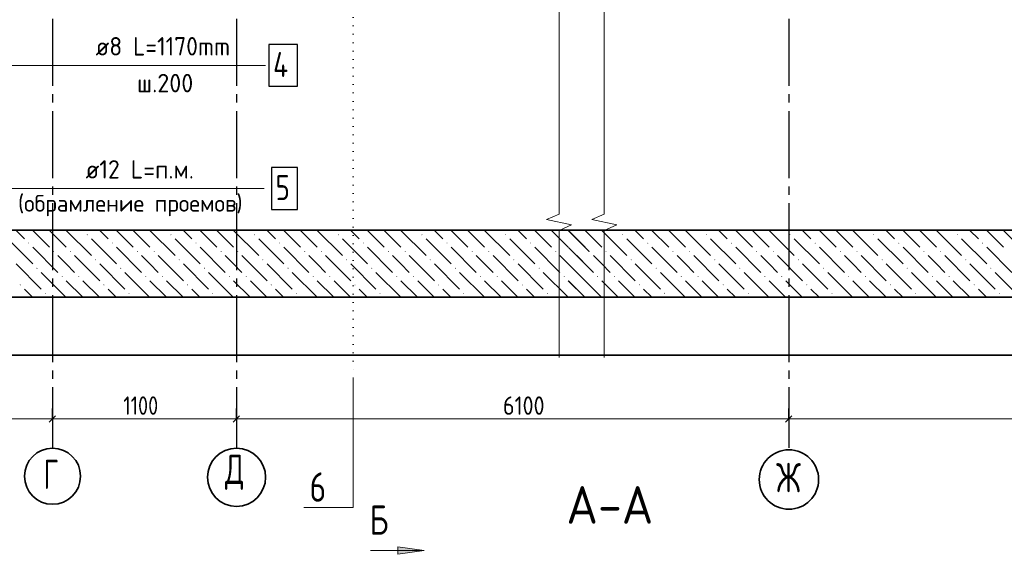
# Model space of a CAD drawing. Header units: millimetres. Extents: x 0 to 50400, y 0 to 35640.
# Tile 18 of 21: x 24739 to 38859, y 19291 to 26953. Entities that reach past the tile are written whole.
import ezdxf

# ---------------------------------------------------------------- set-up
doc = ezdxf.new("R2010")
doc.units = ezdxf.units.MM
doc.linetypes.add('______5', pattern=[1320, 960, -120, 120, -120])
doc.linetypes.add('______9', pattern=[120, 0, -120])
for name, color, linetype, lineweight in [('Standard', 7, 'Continuous', 25), ('ЖБ Плита Фундамента верхний уровень', 7, 'Continuous', 35), ('Заголовок чертежа', 7, 'Continuous', 25), ('Позиционная метка линия выноска', 7, 'Continuous', 13), ('Позиционная метка номер позиции', 7, 'Continuous', 13), ('Сечения символ', 7, 'Continuous', 25)]:
    doc.layers.add(name, color=color, linetype=linetype, lineweight=lineweight)
for name, color, linetype, true_color in [('Оси', 7, '______5', 0x656565), ('Стена обрамление Г-обр.', 7, 'Continuous', 0xa0a0a0), ('Стена обрамление П-обр.', 7, 'Continuous', 0xa0a0a0)]:
    doc.layers.add(name, color=color, linetype=linetype, true_color=true_color)
doc.styles.add('ISOCPEUR', font='txt')

msp = doc.modelspace()

# ---------------------------------------------------------------- hatches: boundary and pattern name
at = {"layer": 'ЖБ Плита Фундамента верхний уровень', "linetype": 'Continuous', "lineweight": 18, "transparency": 33554687}
for points in [[(25700, 23872), (25707, 23879), (25715, 23872), (25707, 23864)], [(26900, 23872), (26907, 23879), (26915, 23872), (26907, 23864)], [(28100, 23872), (28107, 23879), (28115, 23872), (28107, 23864)], [(29300, 23872), (29307, 23879), (29315, 23872), (29307, 23864)], [(30500, 23872), (30507, 23879), (30515, 23872), (30507, 23864)], [(31700, 23872), (31707, 23879), (31715, 23872), (31707, 23864)], [(32900, 23872), (32907, 23879), (32907, 23864)], [(33380, 23872), (33387, 23879), (33395, 23872), (33387, 23864)], [(34580, 23872), (34587, 23879), (34595, 23872), (34587, 23864)], [(35780, 23872), (35787, 23879), (35795, 23872), (35787, 23864)], [(36980, 23872), (36987, 23879), (36995, 23872), (36987, 23864)], [(38180, 23872), (38187, 23879), (38195, 23872), (38187, 23864)], [(24860, 23752), (24867, 23759), (24875, 23752), (24867, 23744)], [(26060, 23752), (26067, 23759), (26075, 23752), (26067, 23744)], [(27260, 23752), (27267, 23759), (27275, 23752), (27267, 23744)], [(28460, 23752), (28467, 23759), (28475, 23752), (28467, 23744)], [(29660, 23752), (29667, 23759), (29675, 23752), (29667, 23744)], [(30860, 23752), (30867, 23759), (30875, 23752), (30867, 23744)], [(32060, 23752), (32067, 23759), (32075, 23752), (32067, 23744)], [(33740, 23752), (33747, 23759), (33755, 23752), (33747, 23744)], [(34940, 23752), (34947, 23759), (34955, 23752), (34947, 23744)], [(36140, 23752), (36147, 23759), (36155, 23752), (36147, 23744)], [(37340, 23752), (37347, 23759), (37355, 23752), (37347, 23744)], [(38540, 23752), (38547, 23759), (38555, 23752), (38547, 23744)], [(25220, 23632), (25227, 23639), (25235, 23632), (25227, 23624)], [(25460, 23632), (25467, 23639), (25475, 23632), (25467, 23624)], [(26420, 23632), (26427, 23639), (26435, 23632), (26427, 23624)], [(26660, 23632), (26667, 23639), (26675, 23632), (26667, 23624)], [(27620, 23632), (27627, 23639), (27635, 23632), (27627, 23624)], [(27860, 23632), (27867, 23639), (27875, 23632), (27867, 23624)], [(28820, 23632), (28827, 23639), (28835, 23632), (28827, 23624)], [(29060, 23632), (29067, 23639), (29075, 23632), (29067, 23624)], [(30020, 23632), (30027, 23639), (30035, 23632), (30027, 23624)], [(30260, 23632), (30267, 23639), (30275, 23632), (30267, 23624)], [(31220, 23632), (31227, 23639), (31235, 23632), (31227, 23624)], [(31460, 23632), (31467, 23639), (31475, 23632), (31467, 23624)], [(32420, 23632), (32427, 23639), (32435, 23632), (32427, 23624)], [(32660, 23632), (32667, 23639), (32675, 23632), (32667, 23624)], [(32900, 23632), (32907, 23639), (32915, 23632), (32907, 23624)], [(33140, 23632), (33147, 23639), (33155, 23632), (33147, 23624)], [(34100, 23632), (34107, 23639), (34115, 23632), (34107, 23624)], [(34340, 23632), (34347, 23639), (34355, 23632), (34347, 23624)], [(35300, 23632), (35307, 23639), (35315, 23632), (35307, 23624)], [(35540, 23632), (35547, 23639), (35555, 23632), (35547, 23624)], [(36500, 23632), (36507, 23639), (36515, 23632), (36507, 23624)], [(36740, 23632), (36747, 23639), (36755, 23632), (36747, 23624)], [(37700, 23632), (37707, 23639), (37715, 23632), (37707, 23624)], [(37940, 23632), (37947, 23639), (37955, 23632), (37947, 23624)], [(25820, 23512), (25827, 23519), (25835, 23512), (25827, 23504)], [(27020, 23512), (27027, 23519), (27035, 23512), (27027, 23504)], [(28220, 23512), (28227, 23519), (28235, 23512), (28227, 23504)], [(29420, 23512), (29427, 23519), (29435, 23512), (29427, 23504)], [(30620, 23512), (30627, 23519), (30635, 23512), (30627, 23504)], [(31820, 23512), (31827, 23519), (31835, 23512), (31827, 23504)], [(33500, 23512), (33507, 23519), (33515, 23512), (33507, 23504)], [(34700, 23512), (34707, 23519), (34715, 23512), (34707, 23504)], [(35900, 23512), (35907, 23519), (35915, 23512), (35907, 23504)], [(37100, 23512), (37107, 23519), (37115, 23512), (37107, 23504)], [(38300, 23512), (38307, 23519), (38315, 23512), (38307, 23504)], [(24980, 23392), (24987, 23399), (24995, 23392), (24987, 23384)], [(26180, 23392), (26187, 23399), (26195, 23392), (26187, 23384)], [(27380, 23392), (27387, 23399), (27395, 23392), (27387, 23384)], [(28580, 23392), (28587, 23399), (28595, 23392), (28587, 23384)], [(29780, 23392), (29787, 23399), (29795, 23392), (29787, 23384)], [(30980, 23392), (30987, 23399), (30995, 23392), (30987, 23384)], [(32180, 23392), (32187, 23399), (32195, 23392), (32187, 23384)], [(32660, 23392), (32667, 23399), (32675, 23392), (32667, 23384)], [(33860, 23392), (33867, 23399), (33875, 23392), (33867, 23384)], [(35060, 23392), (35067, 23399), (35075, 23392), (35067, 23384)], [(36260, 23392), (36267, 23399), (36275, 23392), (36267, 23384)], [(37460, 23392), (37467, 23399), (37475, 23392), (37467, 23384)], [(38660, 23392), (38667, 23399), (38675, 23392), (38667, 23384)], [(24740, 23152), (24747, 23159), (24755, 23152), (24747, 23144)], [(25340, 23272), (25347, 23279), (25355, 23272), (25347, 23264)], [(25580, 23272), (25587, 23279), (25595, 23272), (25587, 23264)], [(25940, 23152), (25947, 23159), (25955, 23152), (25947, 23144)], [(26540, 23272), (26547, 23279), (26555, 23272), (26547, 23264)], [(26780, 23272), (26787, 23279), (26795, 23272), (26787, 23264)], [(27140, 23152), (27147, 23159), (27155, 23152), (27147, 23144)], [(27740, 23272), (27747, 23279), (27755, 23272), (27747, 23264)], [(27980, 23272), (27987, 23279), (27995, 23272), (27987, 23264)], [(28340, 23152), (28347, 23159), (28355, 23152), (28347, 23144)], [(28940, 23272), (28947, 23279), (28955, 23272), (28947, 23264)], [(29180, 23272), (29187, 23279), (29195, 23272), (29187, 23264)], [(29540, 23152), (29547, 23159), (29555, 23152), (29547, 23144)], [(30140, 23272), (30147, 23279), (30155, 23272), (30147, 23264)], [(30380, 23272), (30387, 23279), (30395, 23272), (30387, 23264)], [(30740, 23152), (30747, 23159), (30755, 23152), (30747, 23144)], [(31340, 23272), (31347, 23279), (31355, 23272), (31347, 23264)], [(31580, 23272), (31587, 23279), (31595, 23272), (31587, 23264)], [(31940, 23152), (31947, 23159), (31955, 23152), (31947, 23144)], [(32540, 23272), (32547, 23279), (32555, 23272), (32547, 23264)], [(32780, 23272), (32787, 23279), (32795, 23272), (32787, 23264)], [(33020, 23272), (33027, 23279), (33035, 23272), (33027, 23264)], [(33260, 23272), (33267, 23279), (33275, 23272), (33267, 23264)], [(33620, 23152), (33627, 23159), (33635, 23152), (33627, 23144)], [(34220, 23272), (34227, 23279), (34235, 23272), (34227, 23264)], [(34460, 23272), (34467, 23279), (34475, 23272), (34467, 23264)], [(34820, 23152), (34827, 23159), (34835, 23152), (34827, 23144)], [(35420, 23272), (35427, 23279), (35435, 23272), (35427, 23264)], [(35660, 23272), (35667, 23279), (35675, 23272), (35667, 23264)], [(36020, 23152), (36027, 23159), (36035, 23152), (36027, 23144)], [(36620, 23272), (36627, 23279), (36635, 23272), (36627, 23264)], [(36860, 23272), (36867, 23279), (36875, 23272), (36867, 23264)], [(37220, 23152), (37227, 23159), (37235, 23152), (37227, 23144)], [(37820, 23272), (37827, 23279), (37835, 23272), (37827, 23264)], [(38060, 23272), (38067, 23279), (38075, 23272), (38067, 23264)], [(38420, 23152), (38427, 23159), (38435, 23152), (38427, 23144)], [(25100, 23032), (25107, 23039), (25115, 23032), (25107, 23024)], [(26300, 23032), (26307, 23039), (26315, 23032), (26307, 23024)], [(27500, 23032), (27507, 23039), (27515, 23032), (27507, 23024)], [(28700, 23032), (28707, 23039), (28715, 23032), (28707, 23024)], [(29900, 23032), (29907, 23039), (29915, 23032), (29907, 23024)], [(31100, 23032), (31107, 23039), (31115, 23032), (31107, 23024)], [(32300, 23032), (32307, 23039), (32315, 23032), (32307, 23024)], [(32780, 23032), (32787, 23039), (32795, 23032), (32787, 23024)], [(33980, 23032), (33987, 23039), (33995, 23032), (33987, 23024)], [(35180, 23032), (35187, 23039), (35195, 23032), (35187, 23024)], [(36380, 23032), (36387, 23039), (36395, 23032), (36387, 23024)], [(37580, 23032), (37587, 23039), (37595, 23032), (37587, 23024)], [(38780, 23032), (38787, 23039), (38795, 23032), (38787, 23024)]]:
    msp.add_hatch(color=7, dxfattribs=at).paths.add_polyline_path(points, flags=16)
at = {"layer": 'Сечения символ', "linetype": 'Continuous', "lineweight": 13, "transparency": 33554687}
msp.add_hatch(color=7, dxfattribs=at).paths.add_polyline_path([(30162, 19291), (30540, 19345), (30162, 19399)])

# ---------------------------------------------------------------- linework, layer by layer
at = {"layer": 'Standard', "color": 7, "linetype": 'Continuous', "lineweight": 13, "transparency": 33554687}
for p, q in [((32475, 27814), (32475, 25990)), ((33123, 27814), (33123, 25990)), ((32475, 25990), (32475, 24167)), ((33123, 25990), (33123, 24167)), ((32475, 24167), (32295, 24089)), ((33123, 24167), (32943, 24089)), ((32295, 24089), (32655, 24012)), ((32655, 24012), (32475, 23934)), ((32943, 24089), (33303, 24012)), ((33303, 24012), (33123, 23934)), ((32475, 23934), (32475, 22111)), ((33123, 23934), (33123, 22111)), ((32475, 22111), (32475, 22111)), ((33123, 22111), (33123, 22111)), ((25208, 21230), (20888, 21230)), ((27848, 21230), (25208, 21230)), ((32907, 21230), (27848, 21230)), ((35768, 21230), (32609, 21230)), ((45368, 21230), (35768, 21230))]:
    msp.add_line(p, q, dxfattribs=at)
at = {"layer": 'Standard', "color": 254, "linetype": 'Continuous', "lineweight": 35, "true_color": 0xc4c4ff, "transparency": 33554687}
msp.add_line((16265, 22144), (32907, 22144), dxfattribs=at)
at = {"layer": 'Standard', "color": 7, "linetype": 'Continuous', "lineweight": -3, "transparency": 33554687}
for p, q in [((25208, 21230), (25208, 21380)), ((27848, 21230), (27848, 21380)), ((35768, 21230), (35768, 21380)), ((25208, 21230), (25208, 21080)), ((27848, 21230), (27848, 21080)), ((35768, 21230), (35768, 21080))]:
    msp.add_line(p, q, dxfattribs=at)
at = {"layer": 'Standard', "color": 7, "linetype": 'Continuous', "lineweight": 25, "transparency": 33554687}
for p, q in [((25253, 21275), (25163, 21185)), ((27893, 21275), (27803, 21185)), ((35813, 21275), (35723, 21185))]:
    msp.add_line(p, q, dxfattribs=at)
at = {"layer": 'Standard', "color": 254, "linetype": 'Continuous', "lineweight": 35, "true_color": 0xc4c4ff, "transparency": 33554687}
msp.add_lwpolyline([(32609, 22144), (47351, 22144), (47351, 32484), (32609, 32484)], dxfattribs=at)
at = {"layer": 'ЖБ Плита Фундамента верхний уровень', "color": 7, "linetype": 'Continuous', "lineweight": 35, "transparency": 33554687}
for p, q in [((32907, 23936), (16265, 23936)), ((45368, 23936), (32609, 23936)), ((16265, 22976), (32907, 22976)), ((32609, 22976), (46688, 22976))]:
    msp.add_line(p, q, dxfattribs=at)
at = {"layer": 'ЖБ Плита Фундамента верхний уровень', "color": 252, "linetype": 'Continuous', "lineweight": 18, "true_color": 0x8f8f8f, "transparency": 33554687}
for p, q in [((24807, 23812), (24687, 23932)), ((24927, 23932), (25167, 23692)), ((25167, 23932), (25163, 23936)), ((25167, 23932), (25407, 23692)), ((25403, 23936), (25407, 23932)), ((25407, 23932), (25767, 23572)), ((25643, 23936), (25647, 23932)), ((25887, 23932), (25883, 23936)), ((26007, 23812), (25887, 23932)), ((26127, 23932), (26367, 23692)), ((26367, 23932), (26363, 23936)), ((26367, 23932), (26607, 23692)), ((26603, 23936), (26607, 23932)), ((26607, 23932), (26967, 23572)), ((26843, 23936), (26847, 23932)), ((27087, 23932), (27083, 23936)), ((27207, 23812), (27087, 23932)), ((27327, 23932), (27567, 23692)), ((27567, 23932), (27563, 23936)), ((27567, 23932), (27807, 23692)), ((27803, 23936), (27807, 23932)), ((27807, 23932), (28167, 23572)), ((28043, 23936), (28047, 23932)), ((28287, 23932), (28283, 23936)), ((28407, 23812), (28287, 23932)), ((28527, 23932), (28767, 23692)), ((28767, 23932), (28763, 23936)), ((28767, 23932), (29007, 23692)), ((29003, 23936), (29007, 23932)), ((29007, 23932), (29367, 23572)), ((29243, 23936), (29247, 23932)), ((29487, 23932), (29483, 23936)), ((29607, 23812), (29487, 23932)), ((29727, 23932), (29967, 23692)), ((29967, 23932), (29963, 23936)), ((29967, 23932), (30207, 23692)), ((30203, 23936), (30207, 23932)), ((30207, 23932), (30567, 23572)), ((30443, 23936), (30447, 23932)), ((30687, 23932), (30683, 23936)), ((30807, 23812), (30687, 23932)), ((30927, 23932), (31167, 23692)), ((31167, 23932), (31163, 23936)), ((31167, 23932), (31407, 23692)), ((31403, 23936), (31407, 23932)), ((31407, 23932), (31767, 23572)), ((31643, 23936), (31647, 23932)), ((31887, 23932), (31883, 23936)), ((32007, 23812), (31887, 23932)), ((32127, 23932), (32367, 23692)), ((32367, 23932), (32363, 23936)), ((32367, 23932), (32607, 23692)), ((32603, 23936), (32607, 23932)), ((32607, 23932), (32907, 23632)), ((32609, 23930), (32847, 23692)), ((32843, 23936), (32847, 23932)), ((32847, 23932), (32843, 23936)), ((32847, 23932), (33087, 23692)), ((33083, 23936), (33087, 23932)), ((33087, 23932), (33447, 23572)), ((33323, 23936), (33327, 23932)), ((33567, 23932), (33563, 23936)), ((33687, 23812), (33567, 23932)), ((33807, 23932), (34047, 23692)), ((34047, 23932), (34043, 23936)), ((34047, 23932), (34287, 23692)), ((34283, 23936), (34287, 23932)), ((34287, 23932), (34647, 23572)), ((34523, 23936), (34527, 23932)), ((34767, 23932), (34763, 23936)), ((34887, 23812), (34767, 23932)), ((35007, 23932), (35247, 23692)), ((35247, 23932), (35243, 23936)), ((35247, 23932), (35487, 23692)), ((35483, 23936), (35487, 23932)), ((35487, 23932), (35847, 23572)), ((35723, 23936), (35727, 23932)), ((35967, 23932), (35963, 23936)), ((36087, 23812), (35967, 23932)), ((36207, 23932), (36447, 23692)), ((36447, 23932), (36443, 23936)), ((36447, 23932), (36687, 23692)), ((36683, 23936), (36687, 23932)), ((36687, 23932), (37047, 23572)), ((36923, 23936), (36927, 23932)), ((37167, 23932), (37163, 23936)), ((37287, 23812), (37167, 23932)), ((37407, 23932), (37647, 23692)), ((37647, 23932), (37643, 23936)), ((37647, 23932), (37887, 23692)), ((37883, 23936), (37887, 23932)), ((37887, 23932), (38247, 23572)), ((38123, 23936), (38127, 23932)), ((38367, 23932), (38363, 23936)), ((38487, 23812), (38367, 23932)), ((38607, 23932), (38847, 23692)), ((38847, 23932), (38843, 23936)), ((38847, 23932), (39087, 23692)), ((24567, 23812), (24927, 23452)), ((25767, 23812), (26127, 23452)), ((26967, 23812), (27327, 23452)), ((28167, 23812), (28527, 23452)), ((29367, 23812), (29727, 23452)), ((30567, 23812), (30927, 23452)), ((31767, 23812), (32127, 23452)), ((33447, 23812), (33807, 23452)), ((34647, 23812), (35007, 23452)), ((35847, 23812), (36207, 23452)), ((37047, 23812), (37407, 23452)), ((38247, 23812), (38607, 23452)), ((24927, 23692), (25287, 23332)), ((26127, 23692), (26487, 23332)), ((27327, 23692), (27687, 23332)), ((28527, 23692), (28887, 23332)), ((29727, 23692), (30087, 23332)), ((30927, 23692), (31287, 23332)), ((32127, 23692), (32487, 23332)), ((32609, 23690), (32967, 23332)), ((33807, 23692), (34167, 23332)), ((35007, 23692), (35367, 23332)), ((36207, 23692), (36567, 23332)), ((37407, 23692), (37767, 23332)), ((38607, 23692), (38967, 23332)), ((24687, 23452), (25047, 23092)), ((25407, 23452), (25287, 23572)), ((25527, 23332), (25407, 23452)), ((25527, 23572), (25887, 23212)), ((25887, 23452), (26247, 23092)), ((26607, 23452), (26487, 23572)), ((26727, 23332), (26607, 23452)), ((26727, 23572), (27087, 23212)), ((27087, 23452), (27447, 23092)), ((27807, 23452), (27687, 23572)), ((27927, 23332), (27807, 23452)), ((27927, 23572), (28287, 23212)), ((28287, 23452), (28647, 23092)), ((29007, 23452), (28887, 23572)), ((29127, 23332), (29007, 23452)), ((29127, 23572), (29487, 23212)), ((29487, 23452), (29847, 23092)), ((30207, 23452), (30087, 23572)), ((30327, 23332), (30207, 23452)), ((30327, 23572), (30687, 23212)), ((30687, 23452), (31047, 23092)), ((31407, 23452), (31287, 23572)), ((31527, 23332), (31407, 23452)), ((31527, 23572), (31887, 23212)), ((31887, 23452), (32247, 23092)), ((32607, 23452), (32487, 23572)), ((32727, 23332), (32607, 23452)), ((32727, 23572), (32907, 23392)), ((33087, 23452), (32967, 23572)), ((33207, 23332), (33087, 23452)), ((33207, 23572), (33567, 23212)), ((33567, 23452), (33927, 23092)), ((34287, 23452), (34167, 23572)), ((34407, 23332), (34287, 23452)), ((34407, 23572), (34767, 23212)), ((34767, 23452), (35127, 23092)), ((35487, 23452), (35367, 23572)), ((35607, 23332), (35487, 23452)), ((35607, 23572), (35967, 23212)), ((35967, 23452), (36327, 23092)), ((36687, 23452), (36567, 23572)), ((36807, 23332), (36687, 23452)), ((36807, 23572), (37167, 23212)), ((37167, 23452), (37527, 23092)), ((37887, 23452), (37767, 23572)), ((38007, 23332), (37887, 23452)), ((38007, 23572), (38367, 23212)), ((38367, 23452), (38727, 23092)), ((25403, 22976), (25047, 23332)), ((26603, 22976), (26247, 23332)), ((27803, 22976), (27447, 23332)), ((29003, 22976), (28647, 23332)), ((30203, 22976), (29847, 23332)), ((31403, 22976), (31047, 23332)), ((32603, 22976), (32247, 23332)), ((33083, 22976), (32727, 23332)), ((34283, 22976), (33927, 23332)), ((35483, 22976), (35127, 23332)), ((36683, 22976), (36327, 23332)), ((37883, 22976), (37527, 23332)), ((39083, 22976), (38727, 23332)), ((25407, 23212), (25643, 22976)), ((25647, 23212), (25883, 22976)), ((26607, 23212), (26843, 22976)), ((26847, 23212), (27083, 22976)), ((27807, 23212), (28043, 22976)), ((28047, 23212), (28283, 22976)), ((29007, 23212), (29243, 22976)), ((29247, 23212), (29483, 22976)), ((30207, 23212), (30443, 22976)), ((30447, 23212), (30683, 22976)), ((31407, 23212), (31643, 22976)), ((31647, 23212), (31883, 22976)), ((32607, 23212), (32843, 22976)), ((32609, 23210), (32727, 23092)), ((32847, 23212), (32907, 23152)), ((33087, 23212), (33323, 22976)), ((33327, 23212), (33563, 22976)), ((34287, 23212), (34523, 22976)), ((34527, 23212), (34763, 22976)), ((35487, 23212), (35723, 22976)), ((35727, 23212), (35963, 22976)), ((36687, 23212), (36923, 22976)), ((36927, 23212), (37163, 22976)), ((37887, 23212), (38123, 22976)), ((38127, 23212), (38363, 22976)), ((24923, 22976), (24807, 23092)), ((26123, 22976), (26007, 23092)), ((27323, 22976), (27207, 23092)), ((28523, 22976), (28407, 23092)), ((29723, 22976), (29607, 23092)), ((30923, 22976), (30807, 23092)), ((32123, 22976), (32007, 23092)), ((33803, 22976), (33687, 23092)), ((35003, 22976), (34887, 23092)), ((36203, 22976), (36087, 23092)), ((37403, 22976), (37287, 23092)), ((38603, 22976), (38487, 23092))]:
    msp.add_line(p, q, dxfattribs=at)
at = {"layer": 'Оси', "color": 8, "linetype": '______5', "lineweight": -3, "transparency": 33554687}
for p, q in [((25208, 32244), (25208, 20815)), ((27848, 32244), (27848, 20815)), ((35768, 32244), (35768, 20815))]:
    msp.add_line(p, q, dxfattribs=at)
at = {"layer": 'Оси', "color": 7, "linetype": 'Continuous', "lineweight": 35, "transparency": 33554687}
for centre, radius in [((25210, 20410), 402), ((27849, 20395), 417), ((35771, 20362), 426)]:
    msp.add_circle(centre, radius, dxfattribs=at)
at = {"layer": 'Позиционная метка линия выноска', "color": 7, "linetype": 'Continuous', "lineweight": 13, "transparency": 33554687}
for points in [[(22889, 25976), (23212, 26299), (28265, 26299)], [(23288, 24162), (23662, 24535), (28246, 24535)]]:
    msp.add_lwpolyline(points, dxfattribs=at)
at = {"layer": 'Сечения символ', "color": 7, "linetype": '______9', "lineweight": 13, "transparency": 33554687}
msp.add_line((29522, 30827), (29522, 21823), dxfattribs=at)
at = {"layer": 'Сечения символ', "color": 7, "linetype": 'Continuous', "lineweight": 13, "transparency": 33554687}
for p, q in [((29772, 19345), (30540, 19345)), ((30162, 19345), (30135, 19345)), ((30540, 19345), (30162, 19399)), ((30162, 19399), (30162, 19291)), ((30162, 19291), (30540, 19345)), ((30540, 19345), (30540, 19345)), ((30540, 19345), (30540, 19345)), ((30540, 19345), (30540, 19345))]:
    msp.add_line(p, q, dxfattribs=at)
msp.add_lwpolyline([(29522, 21823), (29522, 19962), (28814, 19962)], dxfattribs=at)
at = {"layer": 'Стена обрамление Г-обр.', "color": 7, "linetype": 'Continuous', "lineweight": 25, "transparency": 33554687}
msp.add_lwpolyline([(28349, 24235), (28721, 24235), (28721, 24835), (28349, 24835), (28349, 24235)], dxfattribs=at)
msp.add_lwpolyline([(28349, 24235), (28721, 24235), (28721, 24835), (28349, 24835), (28349, 24235)], dxfattribs=at)
at = {"layer": 'Стена обрамление П-обр.', "color": 7, "linetype": 'Continuous', "lineweight": 25, "transparency": 33554687}
msp.add_lwpolyline([(28313, 25999), (28721, 25999), (28721, 26599), (28313, 26599), (28313, 25999)], dxfattribs=at)

# ---------------------------------------------------------------- texts
at = {"layer": 'Standard', "color": 7, "linetype": 'Continuous', "lineweight": 25, "transparency": 33554687, "char_height": 264, "attachment_point": 7, "style": 'ISOCPEUR'}
for s, insert, width in [('\\W0.80;1100', (26225, 21290), 738.86), ('\\W0.87;6100', (31670, 21290), 800.28)]:
    msp.add_mtext(s, dxfattribs=dict(at, insert=insert, width=width))
at = {"layer": 'Заголовок чертежа', "color": 7, "linetype": 'Continuous', "lineweight": 50, "transparency": 33554687, "insert": (32580, 19728), "char_height": 540, "width": 1599.39, "attachment_point": 7, "style": 'ISOCPEUR'}
msp.add_mtext('\\W0.93;А-А', dxfattribs=at)
at = {"layer": 'Оси', "color": 7, "linetype": 'Continuous', "lineweight": 35, "transparency": 33554687, "char_height": 420, "attachment_point": 7, "style": 'ISOCPEUR'}
for s, insert, width in [('\\W0.68;Г', (25081, 20227), 399.86), ('\\W0.72;Д', (27684, 20213), 480.99), ('\\W0.73;Ж', (35587, 20180), 520.63)]:
    msp.add_mtext(s, dxfattribs=dict(at, insert=insert, width=width))
at = {"layer": 'Позиционная метка номер позиции', "color": 7, "linetype": 'Continuous', "lineweight": 18, "transparency": 33554687, "insert": (24715, 24136), "char_height": 240, "width": 3380, "attachment_point": 7, "style": 'ISOCPEUR'}
msp.add_mtext('\\W0.98;(обрамление проемов)', dxfattribs=at)
at = {"layer": 'Сечения символ', "color": 7, "linetype": 'Continuous', "lineweight": 35, "transparency": 33554687, "char_height": 420, "attachment_point": 7, "style": 'ISOCPEUR'}
for s, insert, width in [('\\W0.78;6', (28897, 20044), 456.98), ('\\W0.80;Б', (29755, 19572), 503.76)]:
    msp.add_mtext(s, dxfattribs=dict(at, insert=insert, width=width))
at = {"layer": 'Стена обрамление Г-обр.', "color": 7, "linetype": 'Continuous', "lineweight": 13, "transparency": 33554687, "attachment_point": 7, "style": 'ISOCPEUR'}
for s, insert, char_height, width in [('\\W0.94;ø12 L=п.м. ', (25683, 24676), 264, 1918.98), ('\\W0.78;5', (28409, 24367), 360, 391.69), ('\\W0.78;5', (28409, 24367), 360, 391.69)]:
    msp.add_mtext(s, dxfattribs=dict(at, insert=insert, char_height=char_height, width=width))
at = {"layer": 'Стена обрамление П-обр.', "color": 7, "linetype": 'Continuous', "lineweight": 13, "transparency": 33554687, "attachment_point": 7, "style": 'ISOCPEUR'}
for s, insert, char_height, width in [('\\W0.93;ø8 L=1170mm ', (25828, 26440), 264, 2339.98), ('\\W0.80;4', (28373, 26131), 360, 431.8), ('\\W0.95;ш.200 ', (26422, 25912), 264, 1154.56)]:
    msp.add_mtext(s, dxfattribs=dict(at, insert=insert, char_height=char_height, width=width))

doc.saveas('drawing.dxf')
